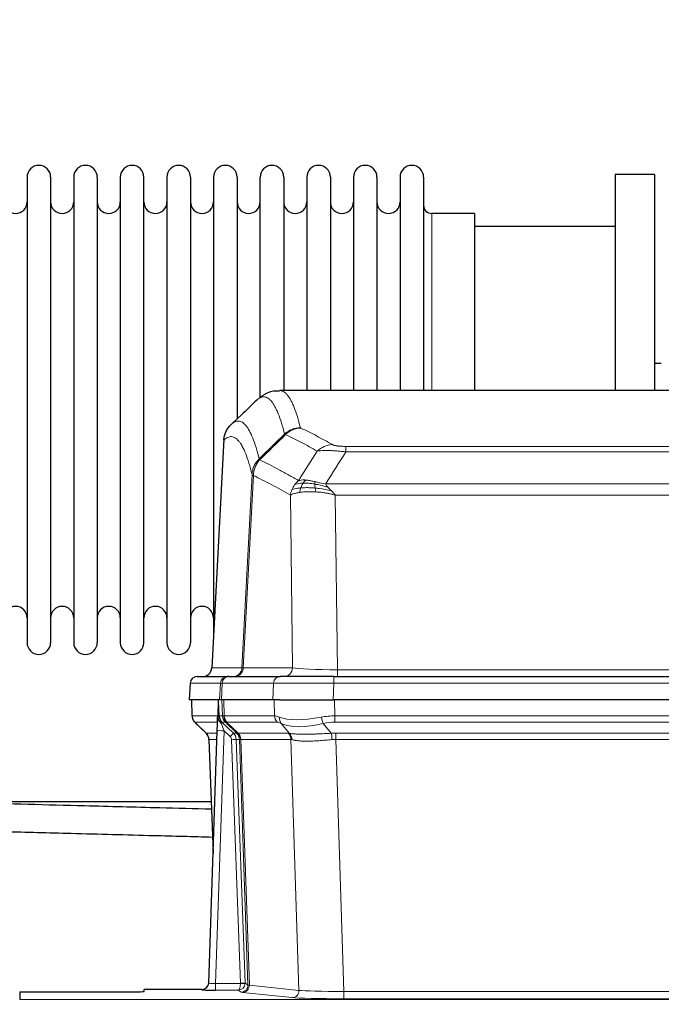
# Model space of a CAD drawing. Header units: inches. Extents: x 0 to 17820, y -10 to 12600.
# Tile 64 of 125: x 4156 to 4434, y 10429 to 10856. Entities that reach past the tile are written whole.
import ezdxf

# ---------------------------------------------------------------- set-up
doc = ezdxf.new("R2010")
doc.units = ezdxf.units.IN
doc.layers.add('1', color=7, linetype='Continuous', true_color=0xffffff)
doc.layers.add('254', color=7, linetype='Continuous', true_color=0xffffff)
doc.styles.add('latin_extended', font='simplex.shx')
doc.dimstyles.get("Standard").update_dxf_attribs({"dimtxt": 0.18, "dimasz": 0.18, "dimexe": 0.18, "dimexo": 0.0625, "dimgap": 0.09, "dimtad": 0, "dimtih": 1, "dimtoh": 1, "dimdec": 4, "dimzin": 0, "dimdsep": 46, "dimtxsty": 'Standard', "dimcen": 0.09, "dimadec": 0, "dimazin": 0, "dimtfac": 1, "dimtdec": 4, "dimtofl": 0, "dimtmove": 0, "dimatfit": 3, "dimfxl": 1, "dimtolj": 1, "dimtzin": 0, "dimarcsym": 0})

# ---------------------------------------------------------------- blocks, each defined once
blk = doc.blocks.new('_U0')
at = {"layer": '254', "color": 3, "linetype": 'Continuous', "lineweight": 13, "transparency": 16777216}
for p, q in [((3912.93, 9280.7), (3912.93, 11785.66)), ((3546.09, 9280.7), (3942.93, 9280.7)), ((3912.93, 9175.7), (3912.93, 8778.65)), ((5283.09, 8673.65), (3882.93, 8673.65))]:
    blk.add_line(p, q, dxfattribs=at)
at = {"layer": '254', "color": 3, "transparency": 16777216}
for points in [[(3930.43, 9175.7), (3895.43, 9175.7), (3912.93, 9280.7)], [(3895.43, 8778.65), (3930.43, 8778.65), (3912.93, 8673.65)]]:
    blk.add_solid(points, dxfattribs=at)
at = {"layer": 'Defpoints', "color": 0, "transparency": 16777216}
for p in [(3516.09, 9280.7), (3912.93, 8673.65), (5313.09, 8673.65)]:
    blk.add_point(p, dxfattribs=at)
at = {"layer": '254', "color": 2, "lineweight": 13, "transparency": 16777216, "insert": (3755.43, 11463.16), "char_height": 105, "attachment_point": 1, "rotation": 90, "style": 'latin_extended'}
blk.add_mtext('\\A1;607', dxfattribs=at)

msp = doc.modelspace()

# ---------------------------------------------------------------- linework, layer by layer
at = {"layer": '1', "color": 2, "linetype": 'Continuous', "lineweight": 25}
for p, q in [((4159.29, 10787.549), (4159.29, 10585.749)), ((4169.49, 10787.549), (4169.49, 10585.749)), ((4179.49, 10787.549), (4179.49, 10585.749)), ((4189.69, 10787.549), (4189.69, 10585.749)), ((4199.69, 10787.549), (4199.69, 10585.749)), ((4209.89, 10585.749), (4209.89, 10787.549)), ((4219.89, 10787.549), (4219.89, 10585.749)), ((4230.09, 10787.549), (4230.09, 10585.749)), ((4240.09, 10787.549), (4240.09, 10686.649)), ((4250.29, 10787.549), (4250.29, 10686.649)), ((4260.29, 10691.976), (4260.29, 10787.549)), ((4270.49, 10787.549), (4270.49, 10695.05)), ((4280.49, 10787.549), (4280.49, 10695.05)), ((4290.69, 10787.549), (4290.69, 10695.05)), ((4300.69, 10787.549), (4300.69, 10695.05)), ((4310.89, 10787.549), (4310.89, 10695.05)), ((4320.89, 10787.549), (4320.89, 10695.05)), ((4331.09, 10787.549), (4331.09, 10695.05)), ((4414.09, 10788.649), (4414.09, 10695.051)), ((4431.09, 10788.649), (4414.09, 10788.649)), ((4431.09, 10788.649), (4431.09, 10695.051)), ((4353.09, 10771.799), (4334.59, 10771.799)), ((4353.09, 10771.799), (4353.09, 10695.045)), ((4414.09, 10766.149), (4353.084, 10766.149)), ((4434.084, 10706.768), (4431.078, 10706.768)), ((4531.443, 10695.044), (4268.736, 10695.044)), ((4240.09, 10686.649), (4240.09, 10589.428)), ((4250.29, 10686.649), (4250.29, 10682.708)), ((4244.588, 10674.024), (4239.313, 10574.832)), ((4229.932, 10568.203), (4229.551, 10561.044)), ((4232.942, 10571.044), (4246.053, 10571.044)), ((4246.75, 10571.044), (4246.053, 10571.044)), ((4246.75, 10571.044), (4268.924, 10571.044)), ((4292.179, 10571.044), (4268.924, 10571.044)), ((4292.179, 10571.044), (4508, 10571.044)), ((4242.685, 10561.044), (4229.567, 10561.044)), ((4230.492, 10561.044), (4230.74, 10554.034)), ((4242.105, 10560.613), (4241.878, 10553.883)), ((4243.47, 10561.044), (4242.685, 10561.044)), ((4265.724, 10561.044), (4243.47, 10561.044)), ((4268.619, 10561.044), (4265.724, 10561.044)), ((4268.619, 10561.044), (4292.478, 10561.044)), ((4507.701, 10561.044), (4292.478, 10561.044)), ((4232.153, 10551.029), (4236.942, 10546.471)), ((4241.878, 10553.883), (4241.876, 10553.833)), ((4237.98, 10438.189), (4241.669, 10547.566)), ((4238.102, 10543.815), (4239.881, 10494.541)), ((4239.07, 10516.768), (4115.656, 10516.768)), ((4234.992, 10435.423), (4210.089, 10435.423)), ((4210.089, 10434.605), (4210.089, 10435.423)), ((4237.973, 10438.055), (4237.98, 10438.189)), ((4156.089, 10434.343), (4156.089, 10431.069)), ((4156.089, 10434.343), (4200.089, 10434.343))]:
    msp.add_line(p, q, dxfattribs=at)
at = {"layer": '1', "color": 110, "linetype": 'Continuous', "lineweight": 13}
for p, q in [((4334.59, 10771.799), (4334.59, 10695.045)), ((4244.574, 10673.53), (4239.326, 10574.835)), ((4297.418, 10670.837), (4502.761, 10670.837)), ((4297.418, 10668.421), (4297.418, 10670.837)), ((4502.761, 10668.421), (4297.418, 10668.421)), ((4252.392, 10574.835), (4256.769, 10658.703)), ((4257.325, 10658.227), (4252.973, 10574.835)), ((4288.687, 10654.59), (4511.492, 10654.59)), ((4274.325, 10574.835), (4273.368, 10649.682)), ((4507.379, 10649.692), (4292.8, 10649.692)), ((4292.8, 10649.692), (4293.768, 10574.009)), ((4239.326, 10574.835), (4252.392, 10574.835)), ((4252.973, 10574.835), (4274.325, 10574.835)), ((4293.768, 10574.009), (4506.411, 10574.009)), ((4293.768, 10571.044), (4293.768, 10574.009)), ((4229.948, 10568.201), (4229.567, 10561.044)), ((4243.059, 10568.201), (4229.948, 10568.201)), ((4242.685, 10561.044), (4243.059, 10568.201)), ((4243.843, 10568.201), (4243.47, 10561.044)), ((4266.017, 10568.201), (4243.843, 10568.201)), ((4265.724, 10561.044), (4266.017, 10568.201)), ((4292.179, 10568.201), (4291.886, 10561.044)), ((4292.179, 10568.201), (4292.179, 10571.044)), ((4508, 10568.201), (4292.179, 10568.201)), ((4230.508, 10561.044), (4230.756, 10554.05)), ((4243.954, 10554.05), (4243.711, 10561.044)), ((4244.496, 10561.044), (4244.739, 10554.05)), ((4266.487, 10554.05), (4266.296, 10561.044)), ((4292.478, 10561.044), (4292.669, 10554.05)), ((4230.756, 10554.05), (4241.884, 10554.05)), ((4241.794, 10551.312), (4231.974, 10551.312)), ((4232.069, 10551.12), (4236.882, 10546.539)), ((4242.493, 10554.05), (4243.954, 10554.05)), ((4245.172, 10551.312), (4243.738, 10551.312)), ((4243.738, 10551.312), (4248.665, 10546.562)), ((4244.739, 10554.05), (4266.487, 10554.05)), ((4250.102, 10546.556), (4245.21, 10551.3)), ((4245.756, 10551.3), (4250.702, 10546.504)), ((4267.669, 10551.312), (4245.922, 10551.312)), ((4272.939, 10546.436), (4269.446, 10550.754)), ((4287.645, 10550.754), (4291.098, 10546.485)), ((4292.669, 10554.05), (4507.51, 10554.05)), ((4292.669, 10551.312), (4292.669, 10554.05)), ((4507.51, 10551.312), (4292.669, 10551.312)), ((4236.895, 10546.562), (4241.635, 10546.562)), ((4244.667, 10547.569), (4240.973, 10438.028)), ((4247.276, 10545.054), (4244.667, 10547.569)), ((4248.665, 10546.562), (4250.077, 10546.562)), ((4250.702, 10546.504), (4272.436, 10546.504)), ((4293.011, 10543.824), (4293.011, 10546.562)), ((4293.011, 10546.562), (4507.168, 10546.562)), ((4241.543, 10543.827), (4238.113, 10543.827)), ((4238.113, 10543.827), (4239.886, 10494.714)), ((4251.779, 10438.124), (4247.888, 10543.686)), ((4251.295, 10543.827), (4249.885, 10543.827)), ((4249.885, 10543.827), (4253.777, 10438.265)), ((4255.005, 10437.368), (4251.295, 10543.827)), ((4251.878, 10543.783), (4255.591, 10437.254)), ((4273.618, 10543.783), (4251.884, 10543.783)), ((4277.076, 10435.007), (4273.618, 10543.783)), ((4293.011, 10543.824), (4296.485, 10434.538)), ((4507.168, 10543.824), (4293.011, 10543.824)), ((4234.982, 10435.291), (4234.992, 10435.423)), ((4240.973, 10438.028), (4251.778, 10438.028)), ((4240.973, 10438.028), (4240.973, 10435.134)), ((4240.973, 10435.134), (4250.815, 10435.134)), ((4252.009, 10434.262), (4250.815, 10435.134)), ((4253.777, 10438.265), (4255.005, 10437.368)), ((4255.591, 10437.254), (4277.076, 10435.007)), ((4156.089, 10431.069), (4644.089, 10431.069)), ((4274.167, 10431.89), (4252.682, 10434.137)), ((4296.485, 10434.538), (4296.485, 10431.435)), ((4296.485, 10434.538), (4503.694, 10434.538)), ((4503.694, 10431.435), (4296.485, 10431.435))]:
    msp.add_line(p, q, dxfattribs=at)
at = {"layer": '1', "color": 2, "linetype": 'Continuous', "lineweight": 25}
for centre, radius, start, end in [((4164.39, 10787.549), 5.1, 0, 180), ((4184.59, 10787.549), 5.1, 0, 180), ((4204.79, 10787.549), 5.1, 0, 180), ((4224.99, 10787.549), 5.1, 0, 180), ((4245.19, 10787.549), 5.1, 0, 180), ((4265.39, 10787.549), 5.1, 0, 180), ((4285.59, 10787.549), 5.1, 0, 180), ((4305.79, 10787.549), 5.1, 0, 180), ((4325.99, 10787.549), 5.1, 0, 180), ((4154.29, 10776.799), 5, 180, 0), ((4174.49, 10776.799), 5, 180, 0), ((4194.69, 10776.799), 5, 180, 0), ((4214.89, 10776.799), 5, 180, 0), ((4235.09, 10776.799), 5, 180, 0), ((4255.29, 10776.799), 5, 180, 0), ((4275.49, 10776.799), 5, 180, 0), ((4295.69, 10776.799), 5, 180, 0), ((4315.89, 10776.799), 5, 180, 0), ((4334.59, 10775.299), 3.5, 180, 270), ((4154.29, 10596.499), 5, 0, 180), ((4174.49, 10596.499), 5, 0, 180), ((4194.69, 10596.499), 5, 0, 180), ((4214.89, 10596.499), 5, 0, 180), ((4235.09, 10596.499), 5, 0, 180), ((4164.39, 10585.749), 5.1, 180, 0), ((4184.59, 10585.749), 5.1, 180, 0), ((4204.79, 10585.749), 5.1, 180, 0), ((4224.99, 10585.749), 5.1, 180, 0), ((4235.319, 10575.044), 4, 270, 357.54859), ((4232.927, 10568.044), 3, 90, 176.63083)]:
    msp.add_arc(centre, radius, start, end, dxfattribs=at)
at = {"layer": '1', "color": 110, "linetype": 'Continuous', "lineweight": 13}
for centre, major_axis, ratio, start_param, end_param in [((4277.723, 10668.987), (-9.695, -2.45), 0.9931439, 4.4664808, 5.2238901), ((4277.91, 10668.827), (-4.281, -9.037), 0.9659395, 3.5975691, 4.3432065), ((4291.571, 10661.681), (-4.97, -8.677), 0.9635717, 3.6779385, 4.4208965), ((4235.334, 10575.044), (0, 4), 0.9993908, 3.1415927, 4.6600291), ((4248.4, 10575.044), (0, 4), 0.9993908, 3.1415927, 4.6600291), ((4249.097, 10575.044), (0, 4), 0.9702957, 3.1415927, 4.6600291), ((4272.418, 10575.044), (20.038, 0.208), 0.001459, 3.1763609, 3.3855124), ((4270.449, 10575.044), (0, 4), 0.9702957, 3.1415927, 4.6600291), ((4293.688, 10575.044), (-20.002, 0.052), 0.0517476, 0.2535919, 1.5749043), ((4232.942, 10568.044), (0, 3), 0.9993908, 0, 1.5184364), ((4246.053, 10568.044), (0, 3), 0.9993908, 0, 1.5184364), ((4270.071, 10568.044), (-27.029, 0.156), 0.000812, 6.0391365, 6.248288), ((4246.75, 10568.044), (0, 3), 0.9702957, 0, 1.5184364), ((4268.924, 10568.044), (0, 3), 0.9702957, 0, 1.5184364), ((4292.231, 10568.044), (-27.018, 0.123), 0.0058026, 4.7143189, 6.0386286), ((4234.751, 10554.19), (0, 4), 0.9993908, 1.6057029, 2.3736478), ((4255.789, 10528.312), (-23.826, 22.997), 0.016839, 6.265741, 6.3949638), ((4240.495, 10553.98), (-1.999, -0.077), 0.1036431, 2.3309857, 3.1065184), ((4241.763, 10550.528), (-1.583, -1.222), 0.0276319, 2.3426468, 3.1139303), ((4242.349, 10549.873), (-1.388, -1.44), 0.0242285, 2.3413968, 3.1173399), ((4244.667, 10547.639), (-1.856, 4.567), 0.0053314, 0.7881854, 1.5839148), ((4246.514, 10554.19), (-3.533, 1.889), 0.9978056, 1.1483116, 1.2948119), ((4271.749, 10531.19), (-27.808, 22.856), 0.0163197, 6.2307104, 6.2626907), ((4247.949, 10554.19), (0, 4), 0.9993908, 1.6057029, 2.3736478), ((4247.987, 10554.178), (1.703, 3.619), 0.9971774, 2.0444506, 2.8128075), ((4270.598, 10564.279), (26.658, 10.191), 0.0473724, 3.1922144, 3.3375655), ((4271.749, 10531.189), (-27.661, 22.629), 0.1172119, 6.1415195, 6.1734996), ((4248.452, 10554.178), (-0.603, 3.954), 0.9772749, 1.4578558, 2.2262127), ((4248.618, 10554.19), (0, 4), 0.9702957, 1.6057029, 2.3736478), ((4268.972, 10528.312), (-23.81, 22.996), 0.0168486, 6.2337622, 6.2657424), ((4270.598, 10564.279), (25.449, 12.923), 0.0600246, 3.1865743, 3.3319254), ((4269.053, 10528.312), (-23.636, 22.829), 0.1185162, 6.1610869, 6.193067), ((4270.365, 10554.19), (0, 4), 0.9702957, 1.6057029, 2.3736478), ((4293.318, 10531.19), (-27.492, 22.639), 0.1155218, 5.9182109, 6.1390417), ((4290.622, 10528.312), (-23.46, 22.829), 0.1194803, 5.9401815, 6.1610123), ((4272.142, 10553.631), (1.736, 3.604), 0.8689501, 2.008197, 2.795133), ((4292.415, 10564.279), (26.677, 8.186), 0.3267204, 3.5164364, 4.4002733), ((4292.415, 10564.279), (25.873, 10.634), 0.4068526, 3.4799804, 4.3638173), ((4293.318, 10531.19), (-26.983, 1.545), 0.8452785, 4.7847941, 5.0056249), ((4287.645, 10553.631), (-0.881, 3.902), 0.2224052, 1.5615969, 2.3485329), ((4293.318, 10528.312), (-16.721, 16.271), 0.9721633, 5.4982631, 5.7190939), ((4261.763, 10522.545), (-24.879, 24.014), 0.016827, 6.2657537, 6.3097783), ((4234.118, 10543.685), (0, -4), 0.9993908, 1.606401, 2.3736478), ((4244.667, 10547.465), (2.998, -0.101), 0.0348797, 1.5719726, 3.1427689), ((4247.276, 10545.124), (-1.388, -1.44), 0.0242285, 1.5456675, 3.1173399), ((4245.888, 10543.685), (-2.83, 2.828), 0.9993905, 3.9625958, 4.7298425), ((4247.3, 10543.685), (0, -4), 0.9993908, 1.606401, 2.3736478), ((4274.913, 10522.546), (-24.847, 24.013), 0.0168511, 6.2432972, 6.2657507), ((4247.325, 10543.679), (-1.442, -3.731), 0.998056, 1.9750302, 2.7420583), ((4248, 10543.626), (-0.019, -4), 0.9702844, 1.6145674, 2.378208), ((4248.006, 10543.626), (0, -4), 0.9702957, 1.6100662, 2.3736478), ((4296.502, 10522.395), (-24.592, 23.931), 0.1189226, 6.0865623, 6.1615802), ((4269.74, 10543.626), (0, -4), 0.9702957, 1.6100662, 2.3736478), ((4270.243, 10543.559), (-0.926, -3.891), 0.9457602, 1.8333412, 2.5978993), ((4293.8, 10522.562), (-17.528, 16.98), 0.9676454, 5.4983417, 5.5781892), ((4291.098, 10543.608), (0.32, -3.987), 0.0824896, 1.6016287, 2.3703401), ((4245.888, 10543.615), (-1.703, 1.052), 0.998638, 3.7311375, 4.4983842), ((4247.888, 10543.756), (-1.999, -0.074), 0.0348758, 1.5695108, 3.106687), ((4272.137, 10519.668), (-20.849, 24.157), 0.0182438, 6.248525, 6.2709784), ((4293.806, 10519.517), (-20.559, 24.143), 0.1188179, 6.1116391, 6.1866571), ((4293.8, 10519.684), (-2.819, 24.028), 0.8253154, 6.1813941, 6.2612416), ((4234.982, 10438.29), (-2.991, 0.235), 0.9996552, 1.6492063, 3.1415821), ((4240.985, 10438.29), (3.005, 0.103), 0.0869619, 3.134501, 4.7052973), ((4250.815, 10438.133), (0.028, 3), 0.3214645, 3.1707908, 4.6805006), ((4250.815, 10438.133), (0.98, 2.84), 0.9849493, 3.4786225, 4.9883323), ((4250.779, 10438.089), (-0.606, 0.798), 0.9977275, 4.00352, 4.0992855), ((4251.778, 10438.098), (1.997, -0.118), 0.0348391, 4.7144422, 6.2458161), ((4251.779, 10438.194), (1.999, 0.074), 0.0348758, 4.7111034, 6.2482796), ((4252.009, 10437.261), (-1.769, -2.423), 0.9990158, 0.6312732, 2.2367485), ((4252.682, 10437.136), (-0.312, -2.984), 0.969741, 0.1074293, 1.71115), ((4250.779, 10438.159), (-0.383, 2.976), 0.9995817, 4.524028, 4.6197935), ((4275.008, 10437.282), (-20.016, 0.105), 0.0266879, 0.0359631, 0.2452873), ((4274.167, 10434.889), (-0.312, -2.984), 0.969741, 0.1074293, 1.71115), ((4296.491, 10435.036), (-20.013, 0.095), 0.0248544, 0.2452138, 1.5705958), ((4275.008, 10434.283), (-23.014, 0), 0.0261612, 0.0358052, 0.2451294), ((4296.491, 10432.037), (23.012, 0), 0.0261647, 3.3867297, 4.7121117)]:
    msp.add_ellipse(centre, major_axis=major_axis, ratio=ratio, start_param=start_param, end_param=end_param, dxfattribs=at)
at = {"layer": '1', "color": 2, "linetype": 'Continuous', "lineweight": 25}
for centre, major_axis, ratio, start_param, end_param in [((4241.669, 10547.74), (0.227, 6.726), 0.0008736, 4.686473, 5.8457525), ((4234.105, 10543.662), (3.886, 0.947), 0.998973, 6.0801535, 6.8477658), ((4258.986, 10519.668), (-20.882, 24.158), 0.0154016, 6.2674704, 6.311495), ((4240.985, 10435.291), (6.003, 0), 0.0262109, 3.1395311, 4.7103274), ((4234.993, 10438.427), (0.15, 3), 0.998739, 3.1914798, 4.7286497), ((4200.089, 10434.605), (-10, 0), 0.0261859, 1.5707963, 3.1415927)]:
    msp.add_ellipse(centre, major_axis=major_axis, ratio=ratio, start_param=start_param, end_param=end_param, dxfattribs=at)
at = {"layer": '1', "color": 110, "linetype": 'Continuous', "lineweight": 13}
for points, knots in [([(4268.742, 10695.044), (4268.836, 10695.044), (4269.459, 10695.015), (4270.072, 10694.791), (4270.843, 10694.294), (4271.225, 10693.992), (4271.604, 10693.611), (4271.855, 10693.34), (4271.98, 10693.195), (4272.604, 10692.428), (4273.095, 10691.673), (4273.82, 10690.33), (4274.06, 10689.847), (4274.536, 10688.811), (4274.772, 10688.258), (4275.474, 10686.493), (4276.395, 10683.858), (4277.285, 10680.662), (4277.723, 10678.923)], [0, 0, 0, 0, 0.0285171, 0.1904309, 0.1904309, 0.2713878, 0.3118663, 0.3118663, 0.3523447, 0.3523447, 0.5142585, 0.5142585, 0.5952154, 0.5952154, 0.6761724, 0.6761724, 0.8380862, 1, 1, 1, 1]), ([(4270.855, 10676.184), (4270.417, 10677.922), (4269.525, 10681.116), (4268.603, 10683.748), (4267.9, 10685.512), (4267.664, 10686.065), (4267.188, 10687.1), (4266.947, 10687.583), (4266.221, 10688.925), (4265.729, 10689.68), (4265.105, 10690.447), (4264.98, 10690.591), (4264.728, 10690.863), (4264.349, 10691.244), (4263.966, 10691.545), (4263.194, 10692.043), (4262.151, 10692.425), (4260.541, 10692.154), (4259.439, 10691.41), (4258.881, 10690.897)], [0, 0, 0, 0, 0.125, 0.25, 0.25, 0.3125, 0.3125, 0.375, 0.375, 0.5, 0.5, 0.53125, 0.53125, 0.5625, 0.625, 0.625, 0.75, 0.875, 1, 1, 1, 1]), ([(4247.629, 10680.221), (4248.2, 10680.775), (4249.328, 10681.589), (4250.973, 10681.934), (4252.04, 10681.58), (4252.828, 10681.095), (4253.219, 10680.798), (4253.671, 10680.356), (4253.863, 10680.146), (4253.991, 10680.001), (4254.055, 10679.926), (4254.374, 10679.542), (4254.754, 10679.026), (4255.191, 10678.328), (4255.378, 10678.008), (4255.502, 10677.791), (4255.564, 10677.679), (4256.12, 10676.659), (4257.093, 10674.554), (4258.504, 10670.522), (4259.412, 10667.251), (4259.858, 10665.469)], [0, 0, 0, 0, 0.125, 0.25, 0.375, 0.375, 0.4375, 0.46875, 0.484375, 0.484375, 0.5, 0.5, 0.5625, 0.59375, 0.609375, 0.609375, 0.625, 0.625, 0.75, 0.875, 1, 1, 1, 1]), ([(4277.91, 10678.761), (4277.854, 10678.788), (4277.811, 10678.815), (4277.748, 10678.869), (4277.729, 10678.896), (4277.723, 10678.923)], [0, 0, 0, 0, 0.5, 0.5, 1, 1, 1, 1]), ([(4277.91, 10678.761), (4280.195, 10677.674), (4282.477, 10676.533), (4285.892, 10674.739), (4287.029, 10674.128), (4289.302, 10672.878), (4290.437, 10672.239), (4291.571, 10671.587)], [0, 0, 0, 0, 0.5, 0.5, 0.75, 0.75, 1, 1, 1, 1]), ([(4256.769, 10658.703), (4256.324, 10660.483), (4255.418, 10663.751), (4254.011, 10667.783), (4253.041, 10669.891), (4252.487, 10670.913), (4252.425, 10671.025), (4252.301, 10671.243), (4252.115, 10671.563), (4251.678, 10672.263), (4251.3, 10672.782), (4250.982, 10673.168), (4250.918, 10673.243), (4250.79, 10673.388), (4250.599, 10673.6), (4250.148, 10674.045), (4249.758, 10674.346), (4248.972, 10674.837), (4247.909, 10675.201), (4246.268, 10674.875), (4245.143, 10674.076), (4244.574, 10673.53)], [0, 0, 0, 0, 0.125, 0.25, 0.375, 0.375, 0.390625, 0.390625, 0.40625, 0.4375, 0.5, 0.5, 0.515625, 0.515625, 0.53125, 0.5625, 0.625, 0.625, 0.75, 0.875, 1, 1, 1, 1]), ([(4284.991, 10668.762), (4283.856, 10669.415), (4282.719, 10670.054), (4280.444, 10671.305), (4279.305, 10671.917), (4275.886, 10673.713), (4273.602, 10674.856), (4271.314, 10675.945)], [0, 0, 0, 0, 0.25, 0.25, 0.5, 0.5, 1, 1, 1, 1]), ([(4297.418, 10670.837), (4297.236, 10670.837), (4297.053, 10670.838), (4296.689, 10670.843), (4296.51, 10670.846), (4296.154, 10670.855), (4295.979, 10670.861), (4295.632, 10670.875), (4295.461, 10670.883), (4295.25, 10670.895), (4295.208, 10670.898), (4295.124, 10670.903), (4295, 10670.911), (4294.879, 10670.919), (4294.64, 10670.937), (4294.332, 10670.963), (4294.045, 10670.993), (4293.872, 10671.014), (4293.837, 10671.018), (4293.769, 10671.026), (4293.736, 10671.03), (4293.636, 10671.043), (4293.571, 10671.052), (4293.381, 10671.079), (4293.262, 10671.098), (4293.035, 10671.136), (4292.928, 10671.156), (4292.725, 10671.197), (4292.63, 10671.219), (4292.517, 10671.246), (4292.494, 10671.251), (4292.451, 10671.262), (4292.429, 10671.268), (4292.365, 10671.284), (4292.324, 10671.295), (4292.205, 10671.329), (4292.132, 10671.352), (4291.995, 10671.398), (4291.931, 10671.421), (4291.755, 10671.491), (4291.655, 10671.538), (4291.571, 10671.587)], [0, 0, 0, 0, 0.0625, 0.0625, 0.125, 0.125, 0.1875, 0.1875, 0.25, 0.25, 0.265625, 0.265625, 0.28125, 0.3125, 0.3125, 0.375, 0.4375, 0.4375, 0.453125, 0.453125, 0.46875, 0.46875, 0.5, 0.5, 0.5625, 0.5625, 0.625, 0.625, 0.6875, 0.6875, 0.703125, 0.703125, 0.71875, 0.71875, 0.75, 0.75, 0.8125, 0.8125, 0.875, 0.875, 1, 1, 1, 1]), ([(4256.769, 10658.703), (4256.794, 10659.02), (4256.845, 10659.653), (4257.033, 10660.588), (4257.303, 10661.503), (4257.778, 10662.679), (4258.562, 10664.074), (4259.426, 10665.004), (4259.858, 10665.469)], [0, 0, 0, 0, 0.1250992, 0.25018, 0.3752424, 0.5002868, 0.7501372, 1, 1, 1, 1]), ([(4260.07, 10664.986), (4259.995, 10665.075), (4259.953, 10665.172), (4259.895, 10665.345), (4259.879, 10665.421), (4259.858, 10665.469)], [0, 0, 0, 0, 0.5, 0.5, 1, 1, 1, 1]), ([(4297.418, 10668.421), (4297.083, 10668.464), (4296.75, 10668.505), (4296.087, 10668.583), (4295.759, 10668.62), (4294.783, 10668.724), (4294.145, 10668.784), (4293.443, 10668.842), (4293.365, 10668.849), (4293.209, 10668.861), (4293.132, 10668.867), (4292.9, 10668.885), (4292.747, 10668.896), (4292.293, 10668.928), (4291.698, 10668.965), (4291.125, 10668.993), (4290.704, 10669.011), (4290.495, 10669.018), (4290.29, 10669.025), (4290.154, 10669.029), (4290.086, 10669.031), (4289.48, 10669.046), (4288.972, 10669.05), (4288.253, 10669.041), (4288.021, 10669.036), (4287.682, 10669.025), (4287.571, 10669.021), (4287.353, 10669.012), (4287.245, 10669.006), (4286.718, 10668.977), (4286.33, 10668.945), (4285.615, 10668.865), (4285.289, 10668.817), (4284.991, 10668.762)], [0, 0, 0, 0, 0.0625, 0.0625, 0.125, 0.125, 0.25, 0.25, 0.265625, 0.265625, 0.28125, 0.28125, 0.3125, 0.3125, 0.375, 0.4375, 0.4375, 0.46875, 0.484375, 0.484375, 0.5, 0.5, 0.625, 0.625, 0.6875, 0.6875, 0.71875, 0.71875, 0.75, 0.75, 0.875, 0.875, 1, 1, 1, 1]), ([(4257.325, 10658.227), (4257.346, 10658.858), (4257.424, 10659.486), (4257.688, 10660.714), (4257.873, 10661.315), (4258.345, 10662.467), (4258.63, 10663.019), (4259.289, 10664.057), (4259.661, 10664.542), (4260.07, 10664.986)], [0, 0, 0, 0, 0.25, 0.25, 0.5, 0.5, 0.75, 0.75, 1, 1, 1, 1]), ([(4260.07, 10664.986), (4262.892, 10663.647), (4265.708, 10662.227), (4269.922, 10659.972), (4271.324, 10659.2), (4274.127, 10657.615), (4275.526, 10656.801), (4276.924, 10655.968)], [0, 0, 0, 0, 0.5, 0.5, 0.75, 0.75, 1, 1, 1, 1]), ([(4257.325, 10658.227), (4257.256, 10658.271), (4257.102, 10658.369), (4256.909, 10658.503), (4256.802, 10658.614), (4256.776, 10658.685), (4256.769, 10658.703)], [0, 0, 0, 0, 0.2247758, 0.4999124, 0.8717677, 1, 1, 1, 1]), ([(4273.368, 10649.682), (4272.037, 10650.468), (4270.704, 10651.236), (4268.037, 10652.735), (4266.701, 10653.465), (4262.691, 10655.602), (4260.011, 10656.951), (4257.325, 10658.227)], [0, 0, 0, 0, 0.25, 0.25, 0.5, 0.5, 1, 1, 1, 1]), ([(4277.889, 10652.844), (4277.455, 10652.808), (4277.045, 10652.763), (4275.515, 10652.546), (4274.619, 10652.306), (4274.007, 10652.02)], [0, 0, 0, 0, 0.25, 0.25, 1, 1, 1, 1]), ([(4278.875, 10654.907), (4278.504, 10654.894), (4278.147, 10654.868), (4276.786, 10654.717), (4275.916, 10654.492), (4275.217, 10654.161)], [0, 0, 0, 0, 0.25, 0.25, 1, 1, 1, 1]), ([(4280.099, 10656.229), (4279.801, 10656.255), (4279.51, 10656.271), (4278.383, 10656.286), (4277.617, 10656.192), (4276.924, 10655.968)], [0, 0, 0, 0, 0.25, 0.25, 1, 1, 1, 1]), ([(4277.399, 10650.883), (4277.435, 10651.083), (4277.478, 10651.307), (4277.583, 10651.786), (4277.645, 10652.042), (4277.771, 10652.483), (4277.828, 10652.663), (4277.889, 10652.844)], [0, 0, 0, 0, 0.375, 0.375, 0.75, 0.75, 1, 1, 1, 1]), ([(4277.889, 10652.844), (4277.92, 10652.935), (4277.953, 10653.026), (4278.087, 10653.389), (4278.2, 10653.662), (4278.449, 10654.187), (4278.586, 10654.44), (4278.777, 10654.755), (4278.826, 10654.832), (4278.875, 10654.907)], [0, 0, 0, 0, 0.125, 0.125, 0.5, 0.5, 0.875, 0.875, 1, 1, 1, 1]), ([(4284.087, 10652.759), (4283.798, 10652.786), (4283.512, 10652.809), (4282.378, 10652.892), (4281.555, 10652.927), (4279.99, 10652.946), (4279.249, 10652.93), (4278.33, 10652.878), (4278.107, 10652.862), (4277.889, 10652.844)], [0, 0, 0, 0, 0.125, 0.125, 0.5, 0.5, 0.875, 0.875, 1, 1, 1, 1]), ([(4278.875, 10654.907), (4278.974, 10655.057), (4279.075, 10655.198), (4279.332, 10655.527), (4279.489, 10655.701), (4279.8, 10656.001), (4279.953, 10656.128), (4280.099, 10656.229)], [0, 0, 0, 0, 0.25, 0.25, 0.625, 0.625, 1, 1, 1, 1]), ([(4283.919, 10654.501), (4283.69, 10654.54), (4283.463, 10654.577), (4282.561, 10654.712), (4281.902, 10654.79), (4280.632, 10654.894), (4280.022, 10654.919), (4279.25, 10654.917), (4279.061, 10654.913), (4278.875, 10654.907)], [0, 0, 0, 0, 0.125, 0.125, 0.5, 0.5, 0.875, 0.875, 1, 1, 1, 1]), ([(4284.069, 10655.534), (4283.889, 10655.574), (4283.71, 10655.613), (4283.003, 10655.767), (4282.488, 10655.874), (4281.494, 10656.055), (4281.015, 10656.13), (4280.4, 10656.201), (4280.249, 10656.216), (4280.099, 10656.229)], [0, 0, 0, 0, 0.125, 0.125, 0.5, 0.5, 0.875, 0.875, 1, 1, 1, 1]), ([(4283.919, 10654.501), (4283.917, 10654.625), (4283.919, 10654.741), (4283.932, 10655.006), (4283.948, 10655.143), (4283.996, 10655.372), (4284.028, 10655.465), (4284.069, 10655.534)], [0, 0, 0, 0, 0.25, 0.25, 0.625, 0.625, 1, 1, 1, 1]), ([(4289.557, 10653.147), (4288.147, 10653.569), (4286.711, 10653.945), (4284.84, 10654.335), (4284.376, 10654.423), (4283.919, 10654.501)], [0, 0, 0, 0, 0.75, 0.75, 1, 1, 1, 1]), ([(4284.087, 10652.759), (4284.075, 10652.836), (4284.064, 10652.914), (4284.019, 10653.224), (4283.99, 10653.455), (4283.946, 10653.9), (4283.931, 10654.113), (4283.921, 10654.375), (4283.919, 10654.439), (4283.919, 10654.501)], [0, 0, 0, 0, 0.125, 0.125, 0.5, 0.5, 0.875, 0.875, 1, 1, 1, 1]), ([(4288.687, 10654.59), (4287.466, 10654.779), (4286.29, 10655.036), (4284.796, 10655.37), (4284.429, 10655.453), (4284.069, 10655.534)], [0, 0, 0, 0, 0.75, 0.75, 1, 1, 1, 1]), ([(4284.402, 10651.108), (4284.369, 10651.271), (4284.329, 10651.457), (4284.247, 10651.859), (4284.205, 10652.076), (4284.137, 10652.451), (4284.111, 10652.604), (4284.087, 10652.759)], [0, 0, 0, 0, 0.375, 0.375, 0.75, 0.75, 1, 1, 1, 1]), ([(4291.229, 10651.528), (4289.456, 10651.98), (4287.627, 10652.327), (4285.253, 10652.64), (4284.665, 10652.705), (4284.087, 10652.759)], [0, 0, 0, 0, 0.75, 0.75, 1, 1, 1, 1]), ([(4289.557, 10653.147), (4289.439, 10653.274), (4289.329, 10653.399), (4289.08, 10653.709), (4288.955, 10653.891), (4288.769, 10654.247), (4288.708, 10654.421), (4288.687, 10654.59)], [0, 0, 0, 0, 0.25, 0.25, 0.625, 0.625, 1, 1, 1, 1]), ([(4291.229, 10651.528), (4291.155, 10651.6), (4291.081, 10651.671), (4290.785, 10651.953), (4290.563, 10652.159), (4290.136, 10652.563), (4289.93, 10652.761), (4289.678, 10653.019), (4289.617, 10653.083), (4289.557, 10653.147)], [0, 0, 0, 0, 0.125, 0.125, 0.5, 0.5, 0.875, 0.875, 1, 1, 1, 1]), ([(4277.399, 10650.883), (4277.152, 10650.844), (4276.595, 10650.755), (4275.761, 10650.578), (4274.878, 10650.343), (4274.01, 10650.042), (4273.591, 10649.807), (4273.368, 10649.682)], [0, 0, 0, 0, 0.132495, 0.2987501, 0.4987593, 0.7325133, 1, 1, 1, 1]), ([(4284.402, 10651.108), (4284.005, 10651.13), (4283.193, 10651.174), (4281.999, 10651.193), (4280.802, 10651.177), (4279.623, 10651.12), (4278.467, 10651.026), (4277.76, 10650.931), (4277.399, 10650.883)], [0, 0, 0, 0, 0.1495041, 0.3058451, 0.4690463, 0.6391276, 0.8161069, 1, 1, 1, 1]), ([(4292.8, 10649.692), (4292.355, 10649.812), (4291.453, 10650.056), (4290.079, 10650.36), (4288.676, 10650.622), (4287.253, 10650.836), (4285.815, 10651.005), (4284.877, 10651.074), (4284.402, 10651.108)], [0, 0, 0, 0, 0.1561441, 0.3164106, 0.4808681, 0.6495804, 0.8226062, 1, 1, 1, 1]), ([(4292.8, 10649.692), (4292.647, 10649.938), (4292.471, 10650.177), (4292.088, 10650.644), (4291.881, 10650.871), (4291.523, 10651.24), (4291.376, 10651.385), (4291.229, 10651.528)], [0, 0, 0, 0, 0.375, 0.375, 0.75, 0.75, 1, 1, 1, 1]), ([(4242.229, 10560.636), (4242.235, 10560.5), (4242.241, 10560.365), (4242.252, 10560.093), (4242.258, 10559.957), (4242.275, 10559.549), (4242.286, 10559.276), (4242.309, 10558.729), (4242.32, 10558.455), (4242.342, 10557.907), (4242.353, 10557.632), (4242.374, 10557.082), (4242.385, 10556.807), (4242.407, 10556.256), (4242.418, 10555.981), (4242.45, 10555.154), (4242.472, 10554.602), (4242.493, 10554.05)], [0, 0, 0, 0, 0.0625, 0.0625, 0.125, 0.125, 0.25, 0.25, 0.375, 0.375, 0.5, 0.5, 0.625, 0.625, 0.75, 0.75, 1, 1, 1, 1]), ([(4272.939, 10546.436), (4273.085, 10546.416), (4273.249, 10546.393), (4273.614, 10546.347), (4273.814, 10546.323), (4274.089, 10546.293), (4274.145, 10546.287), (4274.259, 10546.275), (4274.317, 10546.269), (4274.495, 10546.251), (4274.617, 10546.24), (4274.997, 10546.206), (4275.266, 10546.184), (4275.837, 10546.145), (4276.138, 10546.127), (4276.773, 10546.095), (4277.106, 10546.082), (4277.631, 10546.066), (4277.81, 10546.061), (4278.084, 10546.055), (4278.177, 10546.053), (4278.317, 10546.051), (4278.365, 10546.05), (4278.459, 10546.048), (4278.886, 10546.042), (4279.328, 10546.04), (4280.134, 10546.042), (4280.963, 10546.05), (4281.836, 10546.07), (4282.73, 10546.095), (4283.188, 10546.11), (4283.775, 10546.133), (4283.893, 10546.137), (4284.13, 10546.147), (4284.25, 10546.152), (4284.609, 10546.167), (4284.85, 10546.177), (4285.575, 10546.21), (4286.062, 10546.234), (4287.046, 10546.283), (4287.542, 10546.309), (4288.544, 10546.361), (4289.048, 10546.387), (4290.067, 10546.438), (4290.58, 10546.462), (4291.098, 10546.485)], [0, 0, 0, 0, 0.0625, 0.0625, 0.125, 0.125, 0.140625, 0.140625, 0.15625, 0.15625, 0.1875, 0.1875, 0.25, 0.25, 0.3125, 0.3125, 0.375, 0.375, 0.40625, 0.40625, 0.421875, 0.421875, 0.4296875, 0.4296875, 0.4375, 0.5, 0.5, 0.5625, 0.625, 0.625, 0.6875, 0.6875, 0.703125, 0.703125, 0.71875, 0.71875, 0.75, 0.75, 0.8125, 0.8125, 0.875, 0.875, 0.9375, 0.9375, 1, 1, 1, 1]), ([(4251.878, 10543.783), (4251.727, 10543.783), (4251.605, 10543.785), (4251.417, 10543.799), (4251.352, 10543.809), (4251.316, 10543.823)], [0, 0, 0, 0, 0.5, 0.5, 1, 1, 1, 1]), ([(4291.417, 10543.757), (4290.928, 10543.713), (4290.444, 10543.668), (4289.484, 10543.579), (4289.009, 10543.535), (4288.067, 10543.449), (4287.6, 10543.408), (4286.675, 10543.331), (4286.216, 10543.294), (4285.535, 10543.244), (4285.309, 10543.228), (4284.971, 10543.205), (4284.859, 10543.198), (4284.636, 10543.184), (4284.525, 10543.177), (4283.973, 10543.144), (4283.542, 10543.122), (4282.698, 10543.085), (4281.874, 10543.057), (4281.088, 10543.047), (4280.322, 10543.045), (4279.948, 10543.049), (4279.539, 10543.059), (4279.494, 10543.06), (4279.403, 10543.062), (4279.358, 10543.063), (4279.224, 10543.067), (4278.958, 10543.076), (4278.7, 10543.087), (4278.195, 10543.113), (4277.873, 10543.134), (4277.257, 10543.184), (4276.962, 10543.212), (4276.402, 10543.276), (4276.136, 10543.311), (4275.758, 10543.367), (4275.635, 10543.386), (4275.457, 10543.416), (4275.398, 10543.426), (4275.283, 10543.447), (4275.227, 10543.457), (4274.949, 10543.509), (4274.744, 10543.552), (4274.366, 10543.638), (4274.193, 10543.681), (4274.038, 10543.723)], [0, 0, 0, 0, 0.0625, 0.0625, 0.125, 0.125, 0.1875, 0.1875, 0.25, 0.25, 0.28125, 0.28125, 0.296875, 0.296875, 0.3125, 0.3125, 0.375, 0.375, 0.4375, 0.5, 0.5, 0.5625, 0.5625, 0.5703125, 0.5703125, 0.578125, 0.578125, 0.59375, 0.625, 0.625, 0.6875, 0.6875, 0.75, 0.75, 0.8125, 0.8125, 0.84375, 0.84375, 0.859375, 0.859375, 0.875, 0.875, 0.9375, 0.9375, 1, 1, 1, 1])]:
    msp.add_open_spline(points, degree=3, knots=knots, dxfattribs=at)
at = {"layer": '1', "color": 2, "linetype": 'Continuous', "lineweight": 25}
for points, degree in [([(4258.881, 10690.897), (4256.594, 10688.728), (4254.308, 10686.56), (4252.023, 10684.391)], 3), ([(4252.139, 10684.501), (4247.631, 10680.223)], 1), ([(4242.105, 10560.613), (4242.143, 10560.617), (4242.201, 10560.624), (4242.225, 10560.632), (4242.229, 10560.636)], 3)]:
    msp.add_open_spline(points, degree=degree, dxfattribs=at)
for points, knots in [([(4268.695, 10694.733), (4267.746, 10694.842), (4265.051, 10694.913), (4262.026, 10693.409), (4260.517, 10692.19), (4260.117, 10691.78)], [0, 0, 0, 0, 0.2573629, 0.77861, 1, 1, 1, 1]), ([(4244.574, 10673.53), (4244.603, 10674.162), (4244.693, 10674.789), (4244.916, 10675.708), (4245.005, 10676.01), (4245.211, 10676.605), (4245.328, 10676.897), (4245.589, 10677.468), (4245.734, 10677.747), (4246.048, 10678.29), (4246.218, 10678.554), (4246.582, 10679.063), (4246.776, 10679.309), (4247.186, 10679.78), (4247.403, 10680.006), (4247.629, 10680.221)], [0, 0, 0, 0, 0.25, 0.25, 0.375, 0.375, 0.5, 0.5, 0.625, 0.625, 0.75, 0.75, 0.875, 0.875, 1, 1, 1, 1]), ([(4230.753, 10553.998), (4230.75, 10553.966), (4230.728, 10553.638), (4230.876, 10553.075), (4231.117, 10552.432), (4231.36, 10552.005), (4231.532, 10551.751), (4231.631, 10551.615), (4231.672, 10551.564)], [0, 0, 0, 0, 0.0267984, 0.2769207, 0.4859555, 0.6569382, 0.8419831, 1, 1, 1, 1]), ([(4241.876, 10553.833), (4241.872, 10553.713), (4241.875, 10553.475), (4241.9, 10553.241), (4241.928, 10553.068), (4241.939, 10553.011), (4241.958, 10552.925), (4241.964, 10552.896), (4241.978, 10552.84), (4241.986, 10552.811), (4242.024, 10552.672), (4242.061, 10552.563), (4242.147, 10552.353), (4242.196, 10552.251), (4242.265, 10552.128), (4242.279, 10552.104), (4242.309, 10552.055), (4242.324, 10552.031), (4242.37, 10551.959), (4242.402, 10551.913), (4242.469, 10551.822), (4242.504, 10551.778), (4242.577, 10551.691), (4242.614, 10551.649), (4242.672, 10551.586), (4242.692, 10551.565), (4242.731, 10551.523), (4242.751, 10551.502), (4242.792, 10551.46), (4242.812, 10551.439), (4242.852, 10551.395), (4242.872, 10551.373), (4242.891, 10551.349)], [0, 0, 0, 0, 0.125, 0.25, 0.25, 0.3125, 0.3125, 0.34375, 0.34375, 0.375, 0.375, 0.5, 0.5, 0.625, 0.625, 0.65625, 0.65625, 0.6875, 0.6875, 0.75, 0.75, 0.8125, 0.8125, 0.875, 0.875, 0.90625, 0.90625, 0.9375, 0.9375, 0.96875, 0.96875, 1, 1, 1, 1]), ([(4242.493, 10554.05), (4242.495, 10553.996), (4242.498, 10553.942), (4242.507, 10553.835), (4242.513, 10553.783), (4242.532, 10553.626), (4242.549, 10553.524), (4242.591, 10553.324), (4242.615, 10553.226), (4242.671, 10553.031), (4242.703, 10552.935), (4242.756, 10552.792), (4242.775, 10552.744), (4242.814, 10552.65), (4242.835, 10552.603), (4242.899, 10552.463), (4242.946, 10552.371), (4243.046, 10552.189), (4243.1, 10552.1), (4243.217, 10551.923), (4243.279, 10551.835), (4243.346, 10551.749)], [0, 0, 0, 0, 0.0625, 0.0625, 0.125, 0.125, 0.25, 0.25, 0.375, 0.375, 0.5, 0.5, 0.5625, 0.5625, 0.625, 0.625, 0.75, 0.75, 0.875, 0.875, 1, 1, 1, 1]), ([(4242.891, 10551.349), (4242.961, 10551.262), (4243.034, 10551.177), (4243.147, 10551.053), (4243.185, 10551.013), (4243.262, 10550.932), (4243.302, 10550.892), (4243.341, 10550.852)], [0, 0, 0, 0, 0.5, 0.5, 0.75, 0.75, 1, 1, 1, 1]), ([(4239.193, 10513.533), (4231.711, 10513.729), (4213.388, 10514.209), (4186.841, 10514.904), (4160.213, 10515.601), (4122.509, 10516.588), (4093.029, 10517.36), (4071.111, 10517.934)], [0, 0, 0, 0, 0.1335307, 0.3270399, 0.4738257, 0.608797, 1, 1, 1, 1]), ([(4070.678, 10505.942), (4076.505, 10505.789), (4095.156, 10505.301), (4121.337, 10504.615), (4151.43, 10503.827), (4180.645, 10503.062), (4210.769, 10502.273), (4231.154, 10501.739), (4239.592, 10501.518)], [0, 0, 0, 0, 0.1034875, 0.3312587, 0.464987, 0.6379465, 0.8501372, 1, 1, 1, 1])]:
    msp.add_open_spline(points, degree=3, knots=knots, dxfattribs=at)
at = {"layer": '1', "color": 110, "linetype": 'Continuous', "lineweight": 13}
for points in [[(4259.858, 10665.469), (4263.523, 10669.041), (4267.189, 10672.613), (4270.855, 10676.184)], [(4271.314, 10675.945), (4267.565, 10672.292), (4263.817, 10668.639), (4260.07, 10664.986)], [(4271.314, 10675.945), (4271.201, 10675.996), (4271.013, 10676.088), (4270.896, 10676.156), (4270.855, 10676.184)], [(4276.924, 10655.968), (4279.598, 10660.236), (4282.287, 10664.501), (4284.991, 10668.762)], [(4297.418, 10668.421), (4294.49, 10663.815), (4291.58, 10659.205), (4288.687, 10654.59)], [(4274.007, 10652.02), (4274.319, 10652.772), (4274.727, 10653.493), (4275.217, 10654.161)], [(4275.217, 10654.161), (4275.709, 10654.822), (4276.283, 10655.431), (4276.924, 10655.968)], [(4273.368, 10649.682), (4273.482, 10650.475), (4273.697, 10651.263), (4274.007, 10652.02)], [(4250.102, 10546.556), (4250.137, 10546.545), (4250.271, 10546.524), (4250.533, 10546.51), (4250.697, 10546.504)]]:
    msp.add_open_spline(points, degree=3, dxfattribs=at)
for points, weights in [([(4250.697, 10546.504), (4250.699, 10546.504), (4250.702, 10546.504)], [0.499999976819, 0.500000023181, 0.499999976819]), ([(4251.884, 10543.783), (4251.881, 10543.783), (4251.878, 10543.783)], [0.500000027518, 0.499999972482, 0.500000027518])]:
    msp.add_rational_spline(points, weights, degree=2, dxfattribs=at)

# ---------------------------------------------------------------- dimensions: what is measured, and where the dimension line sits
at = {"layer": '254', "color": 2, "linetype": 'Continuous', "lineweight": 13}
dim = msp.add_linear_dim(base=(3912.933, 8673.649), p1=(3516.09, 9280.695), p2=(5313.09, 8673.649), angle=90, dimstyle='Standard', override={"dimscale": 30, "dimtxt": 3.5, "dimasz": 3.5, "dimexe": 1, "dimexo": 1, "dimgap": 1.75, "dimtad": 1, "dimtih": 0, "dimtoh": 0, "dimdec": 0, "dimlfac": 1, "dimzin": 8, "dimdsep": 46, "dimlunit": 2, "dimtxsty": 'latin_extended', "dimsah": 1, "dimse1": 0, "dimse2": 0, "dimsd1": 0, "dimsd2": 0, "dimclrd": 3, "dimclre": 3, "dimclrt": 2, "dimtol": 0, "dimtm": -0.1, "dimtfac": 0.714286, "dimtdec": 3, "dimtofl": 1, "dimtmove": 0, "dimtzin": 8, "dimlwd": 13, "dimlwe": 13}, dxfattribs=at)
dim.commit()
dim.dimension.update_dxf_attribs({"geometry": '_U0', "text_midpoint": (3912.933, 11598.164), "dimtype": 160})

doc.saveas('drawing.dxf')
